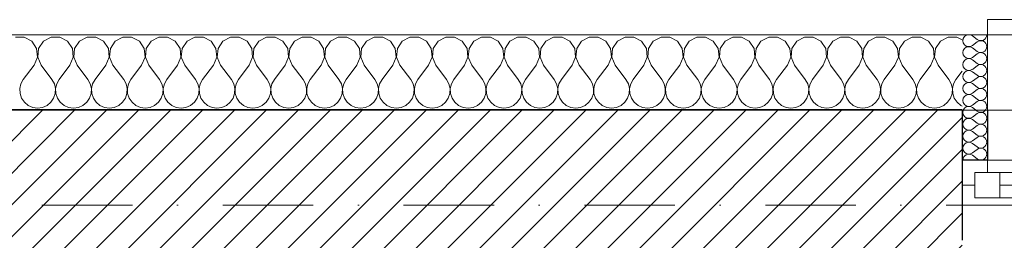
# Model space of a CAD drawing. Header units: millimetres. Extents: x 172139 to 266886, y 95607 to 138225.
# Tile 50 of 71: x 207393 to 209353, y 121266 to 121706. Entities that reach past the tile are written whole.
import ezdxf

# ---------------------------------------------------------------- set-up
doc = ezdxf.new("R2010")
doc.units = ezdxf.units.MM
doc.header["$MEASUREMENT"] = 0
doc.linetypes.add('Kropki i Kreski', pattern=[360, 180, -90, 0, -90])
for name, color, linetype in [('Konstrukcja - Siatki mod', 7, 'Continuous'), ('KR_INW', 7, 'Continuous'), ('NAPIS_SODON', 7, 'Continuous')]:
    doc.layers.add(name, color=color, linetype=linetype)
for name, color, linetype, lineweight, true_color in [('Konstrukcja - Siatki mod_Nr_pióra__48', 7, 'Continuous', 15, 0xa80f02), ('KR_INW_Nr_pióra__102', 7, 'Continuous', 5, 0xcccccc), ('Okna ArchiCADa_Nr_pióra__64', 7, 'Continuous', 13, 0x41c341)]:
    doc.layers.add(name, color=color, linetype=linetype, lineweight=lineweight, true_color=true_color)
for name, color, linetype, lineweight in [('KR_INW_Nr_pióra__101', 252, 'Continuous', 5), ('KR_INW_Nr_pióra__27', 7, 'Continuous', 25), ('KR_INW_Nr_pióra__47', 7, 'Continuous', 15), ('NAPIS_SODON_Nr_pióra__1', 7, 'Continuous', 13)]:
    doc.layers.add(name, color=color, linetype=linetype, lineweight=lineweight)

# ---------------------------------------------------------------- blocks, each defined once
blk = doc.blocks.new('Strop_1', base_point=(179225, 121523.3))
at = {"layer": 'NAPIS_SODON_Nr_pióra__1', "linetype": 'Continuous', "flags": 128}
blk.add_lwpolyline([(179225, 121523.3), (179225.9, 107003.8), (250898.3, 107008.3), (250897.4, 121527.8)], close=True, dxfattribs=at)
blk = doc.blocks.new('*X105')
at = {"layer": 'KR_INW_Nr_pióra__102', "linetype": 'Continuous'}
for p, q in [((207401.6, 121670.9), (207384.2, 121670.9)), ((207416.9, 121662.7), (207401.6, 121670.9)), ((207455.6, 121670.9), (207440.3, 121662.7)), ((207473, 121670.9), (207455.6, 121670.9)), ((207488.3, 121662.7), (207473, 121670.9)), ((207527, 121670.9), (207511.7, 121662.7)), ((207544.4, 121670.9), (207527, 121670.9)), ((207559.7, 121662.7), (207544.4, 121670.9)), ((207598.4, 121670.9), (207583.1, 121662.7)), ((207615.8, 121670.9), (207598.4, 121670.9)), ((207631.2, 121662.7), (207615.8, 121670.9)), ((207669.9, 121670.9), (207654.5, 121662.7)), ((207687.3, 121670.9), (207669.9, 121670.9)), ((207702.6, 121662.7), (207687.3, 121670.9)), ((207741.3, 121670.9), (207726, 121662.7)), ((207758.7, 121670.9), (207741.3, 121670.9)), ((207774, 121662.7), (207758.7, 121670.9)), ((207812.7, 121670.9), (207797.4, 121662.7)), ((207830.1, 121670.9), (207812.7, 121670.9)), ((207845.5, 121662.7), (207830.1, 121670.9)), ((207884.2, 121670.9), (207868.8, 121662.7)), ((207901.6, 121670.9), (207884.2, 121670.9)), ((207916.9, 121662.7), (207901.6, 121670.9)), ((207955.6, 121670.9), (207940.3, 121662.7)), ((207973, 121670.9), (207955.6, 121670.9)), ((207988.3, 121662.7), (207973, 121670.9)), ((208027, 121670.9), (208011.7, 121662.7)), ((208044.4, 121670.9), (208027, 121670.9)), ((208059.7, 121662.7), (208044.4, 121670.9)), ((208098.4, 121670.9), (208083.1, 121662.7)), ((208115.8, 121670.9), (208098.4, 121670.9)), ((208131.2, 121662.7), (208115.8, 121670.9)), ((208169.9, 121670.9), (208154.5, 121662.7)), ((208187.3, 121670.9), (208169.9, 121670.9)), ((208202.6, 121662.7), (208187.3, 121670.9)), ((208241.3, 121670.9), (208226, 121662.7)), ((208258.7, 121670.9), (208241.3, 121670.9)), ((208274, 121662.7), (208258.7, 121670.9)), ((208312.7, 121670.9), (208297.4, 121662.7)), ((208330.1, 121670.9), (208312.7, 121670.9)), ((208345.5, 121662.7), (208330.1, 121670.9)), ((208384.2, 121670.9), (208368.8, 121662.7)), ((208401.6, 121670.9), (208384.2, 121670.9)), ((208416.9, 121662.7), (208401.6, 121670.9)), ((208455.6, 121670.9), (208440.3, 121662.7)), ((208473, 121670.9), (208455.6, 121670.9)), ((208488.3, 121662.7), (208473, 121670.9)), ((208527, 121670.9), (208511.7, 121662.7)), ((208544.4, 121670.9), (208527, 121670.9)), ((208559.7, 121662.7), (208544.4, 121670.9)), ((208598.4, 121670.9), (208583.1, 121662.7)), ((208615.8, 121670.9), (208598.4, 121670.9)), ((208631.2, 121662.7), (208615.8, 121670.9)), ((208669.9, 121670.9), (208654.5, 121662.7)), ((208687.3, 121670.9), (208669.9, 121670.9)), ((208702.6, 121662.7), (208687.3, 121670.9)), ((208741.3, 121670.9), (208726, 121662.7)), ((208758.7, 121670.9), (208741.3, 121670.9)), ((208774, 121662.7), (208758.7, 121670.9)), ((208812.7, 121670.9), (208797.4, 121662.7)), ((208830.1, 121670.9), (208812.7, 121670.9)), ((208845.5, 121662.7), (208830.1, 121670.9)), ((208884.2, 121670.9), (208868.8, 121662.7)), ((208901.6, 121670.9), (208884.2, 121670.9)), ((208916.9, 121662.7), (208901.6, 121670.9)), ((208955.6, 121670.9), (208940.3, 121662.7)), ((208973, 121670.9), (208955.6, 121670.9)), ((208988.3, 121662.7), (208973, 121670.9)), ((209027, 121670.9), (209011.7, 121662.7)), ((209044.4, 121670.9), (209027, 121670.9)), ((209059.7, 121662.7), (209044.4, 121670.9)), ((209098.4, 121670.9), (209083.1, 121662.7)), ((209115.8, 121670.9), (209098.4, 121670.9)), ((209131.2, 121662.7), (209115.8, 121670.9)), ((209169.9, 121670.9), (209154.5, 121662.7)), ((209187.3, 121670.9), (209169.9, 121670.9)), ((209202.6, 121662.7), (209187.3, 121670.9)), ((209241.3, 121670.9), (209226, 121662.7)), ((209258.7, 121670.9), (209241.3, 121670.9)), ((209269.6, 121665.1), (209258.7, 121670.9)), ((207426.5, 121648.2), (207416.9, 121662.7)), ((207440.3, 121662.7), (207430.6, 121648.2)), ((207497.9, 121648.2), (207488.3, 121662.7)), ((207511.7, 121662.7), (207502.1, 121648.2)), ((207569.4, 121648.2), (207559.7, 121662.7)), ((207583.1, 121662.7), (207573.5, 121648.2)), ((207640.8, 121648.2), (207631.2, 121662.7)), ((207654.5, 121662.7), (207644.9, 121648.2)), ((207712.2, 121648.2), (207702.6, 121662.7)), ((207726, 121662.7), (207716.3, 121648.2)), ((207783.7, 121648.2), (207774, 121662.7)), ((207797.4, 121662.7), (207787.8, 121648.2)), ((207855.1, 121648.2), (207845.5, 121662.7)), ((207868.8, 121662.7), (207859.2, 121648.2)), ((207926.5, 121648.2), (207916.9, 121662.7)), ((207940.3, 121662.7), (207930.6, 121648.2)), ((207997.9, 121648.2), (207988.3, 121662.7)), ((208011.7, 121662.7), (208002.1, 121648.2)), ((208069.4, 121648.2), (208059.7, 121662.7)), ((208083.1, 121662.7), (208073.5, 121648.2)), ((208140.8, 121648.2), (208131.2, 121662.7)), ((208154.5, 121662.7), (208144.9, 121648.2)), ((208212.2, 121648.2), (208202.6, 121662.7)), ((208226, 121662.7), (208216.3, 121648.2)), ((208283.7, 121648.2), (208274, 121662.7)), ((208297.4, 121662.7), (208287.8, 121648.2)), ((208355.1, 121648.2), (208345.5, 121662.7)), ((208368.8, 121662.7), (208359.2, 121648.2)), ((208426.5, 121648.2), (208416.9, 121662.7)), ((208440.3, 121662.7), (208430.6, 121648.2)), ((208497.9, 121648.2), (208488.3, 121662.7)), ((208511.7, 121662.7), (208502.1, 121648.2)), ((208569.4, 121648.2), (208559.7, 121662.7)), ((208583.1, 121662.7), (208573.5, 121648.2)), ((208640.8, 121648.2), (208631.2, 121662.7)), ((208654.5, 121662.7), (208644.9, 121648.2)), ((208712.2, 121648.2), (208702.6, 121662.7)), ((208726, 121662.7), (208716.3, 121648.2)), ((208783.7, 121648.2), (208774, 121662.7)), ((208797.4, 121662.7), (208787.8, 121648.2)), ((208855.1, 121648.2), (208845.5, 121662.7)), ((208868.8, 121662.7), (208859.2, 121648.2)), ((208926.5, 121648.2), (208916.9, 121662.7)), ((208940.3, 121662.7), (208930.6, 121648.2)), ((208997.9, 121648.2), (208988.3, 121662.7)), ((209011.7, 121662.7), (209002.1, 121648.2)), ((209069.4, 121648.2), (209059.7, 121662.7)), ((209083.1, 121662.7), (209073.5, 121648.2)), ((209140.8, 121648.2), (209131.2, 121662.7)), ((209154.5, 121662.7), (209144.9, 121648.2)), ((209212.2, 121648.2), (209202.6, 121662.7)), ((209226, 121662.7), (209216.3, 121648.2)), ((207421.4, 121614.9), (207428.2, 121630.9)), ((207428.2, 121630.9), (207426.5, 121648.2)), ((207430.6, 121648.2), (207429, 121630.9)), ((207429, 121630.9), (207435.7, 121614.9)), ((207492.9, 121614.9), (207499.6, 121630.9)), ((207499.6, 121630.9), (207497.9, 121648.2)), ((207502.1, 121648.2), (207500.4, 121630.9)), ((207500.4, 121630.9), (207507.1, 121614.9)), ((207564.3, 121614.9), (207571, 121630.9)), ((207571, 121630.9), (207569.4, 121648.2)), ((207573.5, 121648.2), (207571.8, 121630.9)), ((207571.8, 121630.9), (207578.6, 121614.9)), ((207635.7, 121614.9), (207642.4, 121630.9)), ((207642.4, 121630.9), (207640.8, 121648.2)), ((207644.9, 121648.2), (207643.3, 121630.9)), ((207643.3, 121630.9), (207650, 121614.9)), ((207707.1, 121614.9), (207713.9, 121630.9)), ((207713.9, 121630.9), (207712.2, 121648.2)), ((207716.3, 121648.2), (207714.7, 121630.9)), ((207714.7, 121630.9), (207721.4, 121614.9)), ((207778.6, 121614.9), (207785.3, 121630.9)), ((207785.3, 121630.9), (207783.7, 121648.2)), ((207787.8, 121648.2), (207786.1, 121630.9)), ((207786.1, 121630.9), (207792.9, 121614.9)), ((207850, 121614.9), (207856.7, 121630.9)), ((207856.7, 121630.9), (207855.1, 121648.2)), ((207859.2, 121648.2), (207857.6, 121630.9)), ((207857.6, 121630.9), (207864.3, 121614.9)), ((207921.4, 121614.9), (207928.2, 121630.9)), ((207928.2, 121630.9), (207926.5, 121648.2)), ((207930.6, 121648.2), (207929, 121630.9)), ((207929, 121630.9), (207935.7, 121614.9)), ((207992.9, 121614.9), (207999.6, 121630.9)), ((207999.6, 121630.9), (207997.9, 121648.2)), ((208002.1, 121648.2), (208000.4, 121630.9)), ((208000.4, 121630.9), (208007.1, 121614.9)), ((208064.3, 121614.9), (208071, 121630.9)), ((208071, 121630.9), (208069.4, 121648.2)), ((208073.5, 121648.2), (208071.8, 121630.9)), ((208071.8, 121630.9), (208078.6, 121614.9)), ((208135.7, 121614.9), (208142.4, 121630.9)), ((208142.4, 121630.9), (208140.8, 121648.2)), ((208144.9, 121648.2), (208143.3, 121630.9)), ((208143.3, 121630.9), (208150, 121614.9)), ((208207.1, 121614.9), (208213.9, 121630.9)), ((208213.9, 121630.9), (208212.2, 121648.2)), ((208216.3, 121648.2), (208214.7, 121630.9)), ((208214.7, 121630.9), (208221.4, 121614.9)), ((208278.6, 121614.9), (208285.3, 121630.9)), ((208285.3, 121630.9), (208283.7, 121648.2)), ((208287.8, 121648.2), (208286.1, 121630.9)), ((208286.1, 121630.9), (208292.9, 121614.9)), ((208350, 121614.9), (208356.7, 121630.9)), ((208356.7, 121630.9), (208355.1, 121648.2)), ((208359.2, 121648.2), (208357.6, 121630.9)), ((208357.6, 121630.9), (208364.3, 121614.9)), ((208421.4, 121614.9), (208428.2, 121630.9)), ((208428.2, 121630.9), (208426.5, 121648.2)), ((208430.6, 121648.2), (208429, 121630.9)), ((208429, 121630.9), (208435.7, 121614.9)), ((208492.9, 121614.9), (208499.6, 121630.9)), ((208499.6, 121630.9), (208497.9, 121648.2)), ((208502.1, 121648.2), (208500.4, 121630.9)), ((208500.4, 121630.9), (208507.1, 121614.9)), ((208564.3, 121614.9), (208571, 121630.9)), ((208571, 121630.9), (208569.4, 121648.2)), ((208573.5, 121648.2), (208571.8, 121630.9)), ((208571.8, 121630.9), (208578.6, 121614.9)), ((208635.7, 121614.9), (208642.4, 121630.9)), ((208642.4, 121630.9), (208640.8, 121648.2)), ((208644.9, 121648.2), (208643.3, 121630.9)), ((208643.3, 121630.9), (208650, 121614.9)), ((208707.1, 121614.9), (208713.9, 121630.9)), ((208713.9, 121630.9), (208712.2, 121648.2)), ((208716.3, 121648.2), (208714.7, 121630.9)), ((208714.7, 121630.9), (208721.4, 121614.9)), ((208778.6, 121614.9), (208785.3, 121630.9)), ((208785.3, 121630.9), (208783.7, 121648.2)), ((208787.8, 121648.2), (208786.1, 121630.9)), ((208786.1, 121630.9), (208792.9, 121614.9)), ((208850, 121614.9), (208856.7, 121630.9)), ((208856.7, 121630.9), (208855.1, 121648.2)), ((208859.2, 121648.2), (208857.6, 121630.9)), ((208857.6, 121630.9), (208864.3, 121614.9)), ((208921.4, 121614.9), (208928.2, 121630.9)), ((208928.2, 121630.9), (208926.5, 121648.2)), ((208930.6, 121648.2), (208929, 121630.9)), ((208929, 121630.9), (208935.7, 121614.9)), ((208992.9, 121614.9), (208999.6, 121630.9)), ((208999.6, 121630.9), (208997.9, 121648.2)), ((209002.1, 121648.2), (209000.4, 121630.9)), ((209000.4, 121630.9), (209007.1, 121614.9)), ((209064.3, 121614.9), (209071, 121630.9)), ((209071, 121630.9), (209069.4, 121648.2)), ((209073.5, 121648.2), (209071.8, 121630.9)), ((209071.8, 121630.9), (209078.6, 121614.9)), ((209135.7, 121614.9), (209142.4, 121630.9)), ((209142.4, 121630.9), (209140.8, 121648.2)), ((209144.9, 121648.2), (209143.3, 121630.9)), ((209143.3, 121630.9), (209150, 121614.9)), ((209207.1, 121614.9), (209213.9, 121630.9)), ((209213.9, 121630.9), (209212.2, 121648.2)), ((209216.3, 121648.2), (209214.7, 121630.9)), ((209214.7, 121630.9), (209221.4, 121614.9)), ((207421.4, 121614.9), (207400, 121586.3)), ((207435.7, 121614.9), (207457.1, 121586.3)), ((207492.9, 121614.9), (207471.4, 121586.3)), ((207507.1, 121614.9), (207528.6, 121586.3)), ((207564.3, 121614.9), (207542.9, 121586.3)), ((207578.6, 121614.9), (207600, 121586.3)), ((207635.7, 121614.9), (207614.3, 121586.3)), ((207650, 121614.9), (207671.4, 121586.3)), ((207707.1, 121614.9), (207685.7, 121586.3)), ((207721.4, 121614.9), (207742.9, 121586.3)), ((207778.6, 121614.9), (207757.1, 121586.3)), ((207792.9, 121614.9), (207814.3, 121586.3)), ((207850, 121614.9), (207828.6, 121586.3)), ((207864.3, 121614.9), (207885.7, 121586.3)), ((207921.4, 121614.9), (207900, 121586.3)), ((207935.7, 121614.9), (207957.1, 121586.3)), ((207992.9, 121614.9), (207971.4, 121586.3)), ((208007.1, 121614.9), (208028.6, 121586.3)), ((208064.3, 121614.9), (208042.9, 121586.3)), ((208078.6, 121614.9), (208100, 121586.3)), ((208135.7, 121614.9), (208114.3, 121586.3)), ((208150, 121614.9), (208171.4, 121586.3)), ((208207.1, 121614.9), (208185.7, 121586.3)), ((208221.4, 121614.9), (208242.9, 121586.3)), ((208278.6, 121614.9), (208257.1, 121586.3)), ((208292.9, 121614.9), (208314.3, 121586.3)), ((208350, 121614.9), (208328.6, 121586.3)), ((208364.3, 121614.9), (208385.7, 121586.3)), ((208421.4, 121614.9), (208400, 121586.3)), ((208435.7, 121614.9), (208457.1, 121586.3)), ((208492.9, 121614.9), (208471.4, 121586.3)), ((208507.1, 121614.9), (208528.6, 121586.3)), ((208564.3, 121614.9), (208542.9, 121586.3)), ((208578.6, 121614.9), (208600, 121586.3)), ((208635.7, 121614.9), (208614.3, 121586.3)), ((208650, 121614.9), (208671.4, 121586.3)), ((208707.1, 121614.9), (208685.7, 121586.3)), ((208721.4, 121614.9), (208742.9, 121586.3)), ((208778.6, 121614.9), (208757.1, 121586.3)), ((208792.9, 121614.9), (208814.3, 121586.3)), ((208850, 121614.9), (208828.6, 121586.3)), ((208864.3, 121614.9), (208885.7, 121586.3)), ((208921.4, 121614.9), (208900, 121586.3)), ((208935.7, 121614.9), (208957.1, 121586.3)), ((208992.9, 121614.9), (208971.4, 121586.3)), ((209007.1, 121614.9), (209028.6, 121586.3)), ((209064.3, 121614.9), (209042.9, 121586.3)), ((209078.6, 121614.9), (209100, 121586.3)), ((209135.7, 121614.9), (209114.3, 121586.3)), ((209150, 121614.9), (209171.4, 121586.3)), ((209207.1, 121614.9), (209185.7, 121586.3)), ((209221.4, 121614.9), (209242.9, 121586.3)), ((209269.6, 121603), (209257.1, 121586.3)), ((207395.2, 121577.7), (207393, 121568.1)), ((207400, 121586.3), (207395.2, 121577.7)), ((207461.9, 121577.7), (207457.1, 121586.3)), ((207464.1, 121568.1), (207461.9, 121577.7)), ((207466.7, 121577.7), (207464.4, 121568.1)), ((207471.4, 121586.3), (207466.7, 121577.7)), ((207533.3, 121577.7), (207528.6, 121586.3)), ((207535.6, 121568.1), (207533.3, 121577.7)), ((207538.1, 121577.7), (207535.9, 121568.1)), ((207542.9, 121586.3), (207538.1, 121577.7)), ((207604.8, 121577.7), (207600, 121586.3)), ((207607, 121568.1), (207604.8, 121577.7)), ((207609.5, 121577.7), (207607.3, 121568.1)), ((207614.3, 121586.3), (207609.5, 121577.7)), ((207676.2, 121577.7), (207671.4, 121586.3)), ((207678.4, 121568.1), (207676.2, 121577.7)), ((207680.9, 121577.7), (207678.7, 121568.1)), ((207685.7, 121586.3), (207680.9, 121577.7)), ((207747.6, 121577.7), (207742.9, 121586.3)), ((207749.9, 121568.1), (207747.6, 121577.7)), ((207752.4, 121577.7), (207750.1, 121568.1)), ((207757.1, 121586.3), (207752.4, 121577.7)), ((207819.1, 121577.7), (207814.3, 121586.3)), ((207821.3, 121568.1), (207819.1, 121577.7)), ((207823.8, 121577.7), (207821.6, 121568.1)), ((207828.6, 121586.3), (207823.8, 121577.7)), ((207890.5, 121577.7), (207885.7, 121586.3)), ((207892.7, 121568.1), (207890.5, 121577.7)), ((207895.2, 121577.7), (207893, 121568.1)), ((207900, 121586.3), (207895.2, 121577.7)), ((207961.9, 121577.7), (207957.1, 121586.3)), ((207964.1, 121568.1), (207961.9, 121577.7)), ((207966.7, 121577.7), (207964.4, 121568.1)), ((207971.4, 121586.3), (207966.7, 121577.7)), ((208033.3, 121577.7), (208028.6, 121586.3)), ((208035.6, 121568.1), (208033.3, 121577.7)), ((208038.1, 121577.7), (208035.9, 121568.1)), ((208042.9, 121586.3), (208038.1, 121577.7)), ((208104.8, 121577.7), (208100, 121586.3)), ((208107, 121568.1), (208104.8, 121577.7)), ((208109.5, 121577.7), (208107.3, 121568.1)), ((208114.3, 121586.3), (208109.5, 121577.7)), ((208176.2, 121577.7), (208171.4, 121586.3)), ((208178.4, 121568.1), (208176.2, 121577.7)), ((208180.9, 121577.7), (208178.7, 121568.1)), ((208185.7, 121586.3), (208180.9, 121577.7)), ((208247.6, 121577.7), (208242.9, 121586.3)), ((208249.9, 121568.1), (208247.6, 121577.7)), ((208252.4, 121577.7), (208250.1, 121568.1)), ((208257.1, 121586.3), (208252.4, 121577.7)), ((208319.1, 121577.7), (208314.3, 121586.3)), ((208321.3, 121568.1), (208319.1, 121577.7)), ((208323.8, 121577.7), (208321.6, 121568.1)), ((208328.6, 121586.3), (208323.8, 121577.7)), ((208390.5, 121577.7), (208385.7, 121586.3)), ((208392.7, 121568.1), (208390.5, 121577.7)), ((208395.2, 121577.7), (208393, 121568.1)), ((208400, 121586.3), (208395.2, 121577.7)), ((208461.9, 121577.7), (208457.1, 121586.3)), ((208464.1, 121568.1), (208461.9, 121577.7)), ((208466.7, 121577.7), (208464.4, 121568.1)), ((208471.4, 121586.3), (208466.7, 121577.7)), ((208533.3, 121577.7), (208528.6, 121586.3)), ((208535.6, 121568.1), (208533.3, 121577.7)), ((208538.1, 121577.7), (208535.9, 121568.1)), ((208542.9, 121586.3), (208538.1, 121577.7)), ((208604.8, 121577.7), (208600, 121586.3)), ((208607, 121568.1), (208604.8, 121577.7)), ((208609.5, 121577.7), (208607.3, 121568.1)), ((208614.3, 121586.3), (208609.5, 121577.7)), ((208676.2, 121577.7), (208671.4, 121586.3)), ((208678.4, 121568.1), (208676.2, 121577.7)), ((208680.9, 121577.7), (208678.7, 121568.1)), ((208685.7, 121586.3), (208680.9, 121577.7)), ((208747.6, 121577.7), (208742.9, 121586.3)), ((208749.9, 121568.1), (208747.6, 121577.7)), ((208752.4, 121577.7), (208750.1, 121568.1)), ((208757.1, 121586.3), (208752.4, 121577.7)), ((208819.1, 121577.7), (208814.3, 121586.3)), ((208821.3, 121568.1), (208819.1, 121577.7)), ((208823.8, 121577.7), (208821.6, 121568.1)), ((208828.6, 121586.3), (208823.8, 121577.7)), ((208890.5, 121577.7), (208885.7, 121586.3)), ((208892.7, 121568.1), (208890.5, 121577.7)), ((208895.2, 121577.7), (208893, 121568.1)), ((208900, 121586.3), (208895.2, 121577.7)), ((208961.9, 121577.7), (208957.1, 121586.3)), ((208964.1, 121568.1), (208961.9, 121577.7)), ((208966.7, 121577.7), (208964.4, 121568.1)), ((208971.4, 121586.3), (208966.7, 121577.7)), ((209033.3, 121577.7), (209028.6, 121586.3)), ((209035.6, 121568.1), (209033.3, 121577.7)), ((209038.1, 121577.7), (209035.9, 121568.1)), ((209042.9, 121586.3), (209038.1, 121577.7)), ((209104.8, 121577.7), (209100, 121586.3)), ((209107, 121568.1), (209104.8, 121577.7)), ((209109.5, 121577.7), (209107.3, 121568.1)), ((209114.3, 121586.3), (209109.5, 121577.7)), ((209176.2, 121577.7), (209171.4, 121586.3)), ((209178.4, 121568.1), (209176.2, 121577.7)), ((209180.9, 121577.7), (209178.7, 121568.1)), ((209185.7, 121586.3), (209180.9, 121577.7)), ((209247.6, 121577.7), (209242.9, 121586.3)), ((209249.9, 121568.1), (209247.6, 121577.7)), ((209252.4, 121577.7), (209250.1, 121568.1)), ((209257.1, 121586.3), (209252.4, 121577.7)), ((207393, 121568.1), (207393.5, 121558.2)), ((207393.5, 121558.2), (207396.6, 121548.9)), ((207460.5, 121548.9), (207463.7, 121558.2)), ((207463.7, 121558.2), (207464.1, 121568.1)), ((207464.4, 121568.1), (207464.9, 121558.2)), ((207464.9, 121558.2), (207468.1, 121548.9)), ((207531.9, 121548.9), (207535.1, 121558.2)), ((207535.1, 121558.2), (207535.6, 121568.1)), ((207535.9, 121568.1), (207536.3, 121558.2)), ((207536.3, 121558.2), (207539.5, 121548.9)), ((207603.4, 121548.9), (207606.5, 121558.2)), ((207606.5, 121558.2), (207607, 121568.1)), ((207607.3, 121568.1), (207607.8, 121558.2)), ((207607.8, 121558.2), (207610.9, 121548.9)), ((207674.8, 121548.9), (207677.9, 121558.2)), ((207677.9, 121558.2), (207678.4, 121568.1)), ((207678.7, 121568.1), (207679.2, 121558.2)), ((207679.2, 121558.2), (207682.3, 121548.9)), ((207746.2, 121548.9), (207749.4, 121558.2)), ((207749.4, 121558.2), (207749.9, 121568.1)), ((207750.1, 121568.1), (207750.6, 121558.2)), ((207750.6, 121558.2), (207753.8, 121548.9)), ((207817.7, 121548.9), (207820.8, 121558.2)), ((207820.8, 121558.2), (207821.3, 121568.1)), ((207821.6, 121568.1), (207822.1, 121558.2)), ((207822.1, 121558.2), (207825.2, 121548.9)), ((207889.1, 121548.9), (207892.2, 121558.2)), ((207892.2, 121558.2), (207892.7, 121568.1)), ((207893, 121568.1), (207893.5, 121558.2)), ((207893.5, 121558.2), (207896.6, 121548.9)), ((207960.5, 121548.9), (207963.7, 121558.2)), ((207963.7, 121558.2), (207964.1, 121568.1)), ((207964.4, 121568.1), (207964.9, 121558.2)), ((207964.9, 121558.2), (207968.1, 121548.9)), ((208031.9, 121548.9), (208035.1, 121558.2)), ((208035.1, 121558.2), (208035.6, 121568.1)), ((208035.9, 121568.1), (208036.3, 121558.2)), ((208036.3, 121558.2), (208039.5, 121548.9)), ((208103.4, 121548.9), (208106.5, 121558.2)), ((208106.5, 121558.2), (208107, 121568.1)), ((208107.3, 121568.1), (208107.8, 121558.2)), ((208107.8, 121558.2), (208110.9, 121548.9)), ((208174.8, 121548.9), (208177.9, 121558.2)), ((208177.9, 121558.2), (208178.4, 121568.1)), ((208178.7, 121568.1), (208179.2, 121558.2)), ((208179.2, 121558.2), (208182.3, 121548.9)), ((208246.2, 121548.9), (208249.4, 121558.2)), ((208249.4, 121558.2), (208249.9, 121568.1)), ((208250.1, 121568.1), (208250.6, 121558.2)), ((208250.6, 121558.2), (208253.8, 121548.9)), ((208317.7, 121548.9), (208320.8, 121558.2)), ((208320.8, 121558.2), (208321.3, 121568.1)), ((208321.6, 121568.1), (208322.1, 121558.2)), ((208322.1, 121558.2), (208325.2, 121548.9)), ((208389.1, 121548.9), (208392.2, 121558.2)), ((208392.2, 121558.2), (208392.7, 121568.1)), ((208393, 121568.1), (208393.5, 121558.2)), ((208393.5, 121558.2), (208396.6, 121548.9)), ((208460.5, 121548.9), (208463.7, 121558.2)), ((208463.7, 121558.2), (208464.1, 121568.1)), ((208464.4, 121568.1), (208464.9, 121558.2)), ((208464.9, 121558.2), (208468.1, 121548.9)), ((208531.9, 121548.9), (208535.1, 121558.2)), ((208535.1, 121558.2), (208535.6, 121568.1)), ((208535.9, 121568.1), (208536.3, 121558.2)), ((208536.3, 121558.2), (208539.5, 121548.9)), ((208603.4, 121548.9), (208606.5, 121558.2)), ((208606.5, 121558.2), (208607, 121568.1)), ((208607.3, 121568.1), (208607.8, 121558.2)), ((208607.8, 121558.2), (208610.9, 121548.9)), ((208674.8, 121548.9), (208677.9, 121558.2)), ((208677.9, 121558.2), (208678.4, 121568.1)), ((208678.7, 121568.1), (208679.2, 121558.2)), ((208679.2, 121558.2), (208682.3, 121548.9)), ((208746.2, 121548.9), (208749.4, 121558.2)), ((208749.4, 121558.2), (208749.9, 121568.1)), ((208750.1, 121568.1), (208750.6, 121558.2)), ((208750.6, 121558.2), (208753.8, 121548.9)), ((208817.7, 121548.9), (208820.8, 121558.2)), ((208820.8, 121558.2), (208821.3, 121568.1)), ((208821.6, 121568.1), (208822.1, 121558.2)), ((208822.1, 121558.2), (208825.2, 121548.9)), ((208889.1, 121548.9), (208892.2, 121558.2)), ((208892.2, 121558.2), (208892.7, 121568.1)), ((208893, 121568.1), (208893.5, 121558.2)), ((208893.5, 121558.2), (208896.6, 121548.9)), ((208960.5, 121548.9), (208963.7, 121558.2)), ((208963.7, 121558.2), (208964.1, 121568.1)), ((208964.4, 121568.1), (208964.9, 121558.2)), ((208964.9, 121558.2), (208968.1, 121548.9)), ((209031.9, 121548.9), (209035.1, 121558.2)), ((209035.1, 121558.2), (209035.6, 121568.1)), ((209035.9, 121568.1), (209036.3, 121558.2)), ((209036.3, 121558.2), (209039.5, 121548.9)), ((209103.4, 121548.9), (209106.5, 121558.2)), ((209106.5, 121558.2), (209107, 121568.1)), ((209107.3, 121568.1), (209107.8, 121558.2)), ((209107.8, 121558.2), (209110.9, 121548.9)), ((209174.8, 121548.9), (209177.9, 121558.2)), ((209177.9, 121558.2), (209178.4, 121568.1)), ((209178.7, 121568.1), (209179.2, 121558.2)), ((209179.2, 121558.2), (209182.3, 121548.9)), ((209246.2, 121548.9), (209249.4, 121558.2)), ((209249.4, 121558.2), (209249.9, 121568.1)), ((209250.1, 121568.1), (209250.6, 121558.2)), ((209250.6, 121558.2), (209253.8, 121548.9)), ((207396.6, 121548.9), (207402.2, 121540.8)), ((207402.2, 121540.8), (207409.8, 121534.5)), ((207409.8, 121534.5), (207418.8, 121530.5)), ((207438.3, 121530.5), (207447.3, 121534.5)), ((207447.3, 121534.5), (207454.9, 121540.8)), ((207454.9, 121540.8), (207460.5, 121548.9)), ((207468.1, 121548.9), (207473.6, 121540.8)), ((207473.6, 121540.8), (207481.2, 121534.5)), ((207481.2, 121534.5), (207490.2, 121530.5)), ((207509.8, 121530.5), (207518.8, 121534.5)), ((207518.8, 121534.5), (207526.4, 121540.8)), ((207526.4, 121540.8), (207531.9, 121548.9)), ((207539.5, 121548.9), (207545.1, 121540.8)), ((207545.1, 121540.8), (207552.7, 121534.5)), ((207552.7, 121534.5), (207561.7, 121530.5)), ((207581.2, 121530.5), (207590.2, 121534.5)), ((207590.2, 121534.5), (207597.8, 121540.8)), ((207597.8, 121540.8), (207603.4, 121548.9)), ((207610.9, 121548.9), (207616.5, 121540.8)), ((207616.5, 121540.8), (207624.1, 121534.5)), ((207624.1, 121534.5), (207633.1, 121530.5)), ((207652.6, 121530.5), (207661.6, 121534.5)), ((207661.6, 121534.5), (207669.2, 121540.8)), ((207669.2, 121540.8), (207674.8, 121548.9)), ((207682.3, 121548.9), (207687.9, 121540.8)), ((207687.9, 121540.8), (207695.5, 121534.5)), ((207695.5, 121534.5), (207704.5, 121530.5)), ((207724, 121530.5), (207733.1, 121534.5)), ((207733.1, 121534.5), (207740.6, 121540.8)), ((207740.6, 121540.8), (207746.2, 121548.9)), ((207753.8, 121548.9), (207759.4, 121540.8)), ((207759.4, 121540.8), (207766.9, 121534.5)), ((207766.9, 121534.5), (207776, 121530.5)), ((207795.5, 121530.5), (207804.5, 121534.5)), ((207804.5, 121534.5), (207812.1, 121540.8)), ((207812.1, 121540.8), (207817.7, 121548.9)), ((207825.2, 121548.9), (207830.8, 121540.8)), ((207830.8, 121540.8), (207838.4, 121534.5)), ((207838.4, 121534.5), (207847.4, 121530.5)), ((207866.9, 121530.5), (207875.9, 121534.5)), ((207875.9, 121534.5), (207883.5, 121540.8)), ((207883.5, 121540.8), (207889.1, 121548.9)), ((207896.6, 121548.9), (207902.2, 121540.8)), ((207902.2, 121540.8), (207909.8, 121534.5)), ((207909.8, 121534.5), (207918.8, 121530.5)), ((207938.3, 121530.5), (207947.3, 121534.5)), ((207947.3, 121534.5), (207954.9, 121540.8)), ((207954.9, 121540.8), (207960.5, 121548.9)), ((207968.1, 121548.9), (207973.6, 121540.8)), ((207973.6, 121540.8), (207981.2, 121534.5)), ((207981.2, 121534.5), (207990.2, 121530.5)), ((208009.8, 121530.5), (208018.8, 121534.5)), ((208018.8, 121534.5), (208026.4, 121540.8)), ((208026.4, 121540.8), (208031.9, 121548.9)), ((208039.5, 121548.9), (208045.1, 121540.8)), ((208045.1, 121540.8), (208052.7, 121534.5)), ((208052.7, 121534.5), (208061.7, 121530.5)), ((208081.2, 121530.5), (208090.2, 121534.5)), ((208090.2, 121534.5), (208097.8, 121540.8)), ((208097.8, 121540.8), (208103.4, 121548.9)), ((208110.9, 121548.9), (208116.5, 121540.8)), ((208116.5, 121540.8), (208124.1, 121534.5)), ((208124.1, 121534.5), (208133.1, 121530.5)), ((208152.6, 121530.5), (208161.6, 121534.5)), ((208161.6, 121534.5), (208169.2, 121540.8)), ((208169.2, 121540.8), (208174.8, 121548.9)), ((208182.3, 121548.9), (208187.9, 121540.8)), ((208187.9, 121540.8), (208195.5, 121534.5)), ((208195.5, 121534.5), (208204.5, 121530.5)), ((208224, 121530.5), (208233.1, 121534.5)), ((208233.1, 121534.5), (208240.6, 121540.8)), ((208240.6, 121540.8), (208246.2, 121548.9)), ((208253.8, 121548.9), (208259.4, 121540.8)), ((208259.4, 121540.8), (208266.9, 121534.5)), ((208266.9, 121534.5), (208276, 121530.5)), ((208295.5, 121530.5), (208304.5, 121534.5)), ((208304.5, 121534.5), (208312.1, 121540.8)), ((208312.1, 121540.8), (208317.7, 121548.9)), ((208325.2, 121548.9), (208330.8, 121540.8)), ((208330.8, 121540.8), (208338.4, 121534.5)), ((208338.4, 121534.5), (208347.4, 121530.5)), ((208366.9, 121530.5), (208375.9, 121534.5)), ((208375.9, 121534.5), (208383.5, 121540.8)), ((208383.5, 121540.8), (208389.1, 121548.9)), ((208396.6, 121548.9), (208402.2, 121540.8)), ((208402.2, 121540.8), (208409.8, 121534.5)), ((208409.8, 121534.5), (208418.8, 121530.5)), ((208438.3, 121530.5), (208447.3, 121534.5)), ((208447.3, 121534.5), (208454.9, 121540.8)), ((208454.9, 121540.8), (208460.5, 121548.9)), ((208468.1, 121548.9), (208473.6, 121540.8)), ((208473.6, 121540.8), (208481.2, 121534.5)), ((208481.2, 121534.5), (208490.2, 121530.5)), ((208509.8, 121530.5), (208518.8, 121534.5)), ((208518.8, 121534.5), (208526.4, 121540.8)), ((208526.4, 121540.8), (208531.9, 121548.9)), ((208539.5, 121548.9), (208545.1, 121540.8)), ((208545.1, 121540.8), (208552.7, 121534.5)), ((208552.7, 121534.5), (208561.7, 121530.5)), ((208581.2, 121530.5), (208590.2, 121534.5)), ((208590.2, 121534.5), (208597.8, 121540.8)), ((208597.8, 121540.8), (208603.4, 121548.9)), ((208610.9, 121548.9), (208616.5, 121540.8)), ((208616.5, 121540.8), (208624.1, 121534.5)), ((208624.1, 121534.5), (208633.1, 121530.5)), ((208652.6, 121530.5), (208661.6, 121534.5)), ((208661.6, 121534.5), (208669.2, 121540.8)), ((208669.2, 121540.8), (208674.8, 121548.9)), ((208682.3, 121548.9), (208687.9, 121540.8)), ((208687.9, 121540.8), (208695.5, 121534.5)), ((208695.5, 121534.5), (208704.5, 121530.5)), ((208724, 121530.5), (208733.1, 121534.5)), ((208733.1, 121534.5), (208740.6, 121540.8)), ((208740.6, 121540.8), (208746.2, 121548.9)), ((208753.8, 121548.9), (208759.4, 121540.8)), ((208759.4, 121540.8), (208766.9, 121534.5)), ((208766.9, 121534.5), (208776, 121530.5)), ((208795.5, 121530.5), (208804.5, 121534.5)), ((208804.5, 121534.5), (208812.1, 121540.8)), ((208812.1, 121540.8), (208817.7, 121548.9)), ((208825.2, 121548.9), (208830.8, 121540.8)), ((208830.8, 121540.8), (208838.4, 121534.5)), ((208838.4, 121534.5), (208847.4, 121530.5)), ((208866.9, 121530.5), (208875.9, 121534.5)), ((208875.9, 121534.5), (208883.5, 121540.8)), ((208883.5, 121540.8), (208889.1, 121548.9)), ((208896.6, 121548.9), (208902.2, 121540.8)), ((208902.2, 121540.8), (208909.8, 121534.5)), ((208909.8, 121534.5), (208918.8, 121530.5)), ((208938.3, 121530.5), (208947.3, 121534.5)), ((208947.3, 121534.5), (208954.9, 121540.8)), ((208954.9, 121540.8), (208960.5, 121548.9)), ((208968.1, 121548.9), (208973.6, 121540.8)), ((208973.6, 121540.8), (208981.2, 121534.5)), ((208981.2, 121534.5), (208990.2, 121530.5)), ((209009.8, 121530.5), (209018.8, 121534.5)), ((209018.8, 121534.5), (209026.4, 121540.8)), ((209026.4, 121540.8), (209031.9, 121548.9)), ((209039.5, 121548.9), (209045.1, 121540.8)), ((209045.1, 121540.8), (209052.7, 121534.5)), ((209052.7, 121534.5), (209061.7, 121530.5)), ((209081.2, 121530.5), (209090.2, 121534.5)), ((209090.2, 121534.5), (209097.8, 121540.8)), ((209097.8, 121540.8), (209103.4, 121548.9)), ((209110.9, 121548.9), (209116.5, 121540.8)), ((209116.5, 121540.8), (209124.1, 121534.5)), ((209124.1, 121534.5), (209133.1, 121530.5)), ((209152.6, 121530.5), (209161.6, 121534.5)), ((209161.6, 121534.5), (209169.2, 121540.8)), ((209169.2, 121540.8), (209174.8, 121548.9)), ((209182.3, 121548.9), (209187.9, 121540.8)), ((209187.9, 121540.8), (209195.5, 121534.5)), ((209195.5, 121534.5), (209204.5, 121530.5)), ((209224, 121530.5), (209233.1, 121534.5)), ((209233.1, 121534.5), (209240.6, 121540.8)), ((209240.6, 121540.8), (209246.2, 121548.9)), ((209253.8, 121548.9), (209259.4, 121540.8)), ((209259.4, 121540.8), (209266.9, 121534.5)), ((209266.9, 121534.5), (209269.6, 121533.3)), ((207418.8, 121530.5), (207428.6, 121529.2)), ((207428.6, 121529.2), (207438.3, 121530.5)), ((207490.2, 121530.5), (207500, 121529.2)), ((207500, 121529.2), (207509.8, 121530.5)), ((207561.7, 121530.5), (207571.4, 121529.2)), ((207571.4, 121529.2), (207581.2, 121530.5)), ((207633.1, 121530.5), (207642.9, 121529.2)), ((207642.9, 121529.2), (207652.6, 121530.5)), ((207704.5, 121530.5), (207714.3, 121529.2)), ((207714.3, 121529.2), (207724, 121530.5)), ((207776, 121530.5), (207785.7, 121529.2)), ((207785.7, 121529.2), (207795.5, 121530.5)), ((207847.4, 121530.5), (207857.1, 121529.2)), ((207857.1, 121529.2), (207866.9, 121530.5)), ((207918.8, 121530.5), (207928.6, 121529.2)), ((207928.6, 121529.2), (207938.3, 121530.5)), ((207990.2, 121530.5), (208000, 121529.2)), ((208000, 121529.2), (208009.8, 121530.5)), ((208061.7, 121530.5), (208071.4, 121529.2)), ((208071.4, 121529.2), (208081.2, 121530.5)), ((208133.1, 121530.5), (208142.9, 121529.2)), ((208142.9, 121529.2), (208152.6, 121530.5)), ((208204.5, 121530.5), (208214.3, 121529.2)), ((208214.3, 121529.2), (208224, 121530.5)), ((208276, 121530.5), (208285.7, 121529.2)), ((208285.7, 121529.2), (208295.5, 121530.5)), ((208347.4, 121530.5), (208357.1, 121529.2)), ((208357.1, 121529.2), (208366.9, 121530.5)), ((208418.8, 121530.5), (208428.6, 121529.2)), ((208428.6, 121529.2), (208438.3, 121530.5)), ((208490.2, 121530.5), (208500, 121529.2)), ((208500, 121529.2), (208509.8, 121530.5)), ((208561.7, 121530.5), (208571.4, 121529.2)), ((208571.4, 121529.2), (208581.2, 121530.5)), ((208633.1, 121530.5), (208642.9, 121529.2)), ((208642.9, 121529.2), (208652.6, 121530.5)), ((208704.5, 121530.5), (208714.3, 121529.2)), ((208714.3, 121529.2), (208724, 121530.5)), ((208776, 121530.5), (208785.7, 121529.2)), ((208785.7, 121529.2), (208795.5, 121530.5)), ((208847.4, 121530.5), (208857.1, 121529.2)), ((208857.1, 121529.2), (208866.9, 121530.5)), ((208918.8, 121530.5), (208928.6, 121529.2)), ((208928.6, 121529.2), (208938.3, 121530.5)), ((208990.2, 121530.5), (209000, 121529.2)), ((209000, 121529.2), (209009.8, 121530.5)), ((209061.7, 121530.5), (209071.4, 121529.2)), ((209071.4, 121529.2), (209081.2, 121530.5)), ((209133.1, 121530.5), (209142.9, 121529.2)), ((209142.9, 121529.2), (209152.6, 121530.5)), ((209204.5, 121530.5), (209214.3, 121529.2)), ((209214.3, 121529.2), (209224, 121530.5))]:
    blk.add_line(p, q, dxfattribs=at)
blk = doc.blocks.new('*X128')
at = {"layer": 'KR_INW_Nr_pióra__102', "linetype": 'Continuous'}
for p, q in [((209289.9, 121673.2), (209299.4, 121666.1)), ((209289.9, 121654.2), (209299.4, 121661.3)), ((209289.9, 121649.4), (209299.4, 121642.3)), ((209289.9, 121630.4), (209299.4, 121637.5)), ((209289.9, 121625.6), (209299.4, 121618.5)), ((209289.9, 121606.5), (209299.4, 121613.7)), ((209289.9, 121601.8), (209299.4, 121594.6)), ((209289.9, 121582.7), (209299.4, 121589.9)), ((209289.9, 121578), (209299.4, 121570.8)), ((209289.9, 121558.9), (209299.4, 121566.1)), ((209289.9, 121554.2), (209299.4, 121547)), ((209289.9, 121535.1), (209299.4, 121542.3)), ((209289.9, 121530.4), (209299.4, 121523.2)), ((209289.9, 121511.3), (209299.4, 121518.5)), ((209289.9, 121506.5), (209299.4, 121499.4)), ((209289.9, 121487.5), (209299.4, 121494.6)), ((209289.9, 121482.7), (209299.4, 121475.6)), ((209289.9, 121463.7), (209299.4, 121470.8)), ((209289.9, 121458.9), (209299.4, 121451.8)), ((209289.9, 121439.9), (209299.4, 121447)), ((209289.9, 121435.1), (209299.4, 121428))]:
    blk.add_line(p, q, dxfattribs=at)
for centre, start, end in [((209282.7, 121663.7), 53.1301, 306.8699), ((209306.5, 121675.6), 233.1301, 0), ((209282.7, 121639.9), 53.1301, 306.8699), ((209306.5, 121651.8), 0, 126.8699), ((209306.5, 121651.8), 233.1301, 0), ((209306.5, 121628), 0, 126.8699), ((209282.7, 121616.1), 53.1301, 306.8699), ((209306.5, 121628), 233.1301, 0), ((209306.5, 121604.2), 0, 126.8699), ((209282.7, 121592.3), 53.1301, 306.8699), ((209306.5, 121604.2), 233.1301, 0), ((209306.5, 121580.4), 0, 126.8699), ((209282.7, 121568.5), 53.1301, 306.8699), ((209306.5, 121580.4), 233.1301, 0), ((209282.7, 121544.6), 53.1301, 306.8699), ((209306.5, 121556.5), 0, 126.8699), ((209306.5, 121556.5), 233.1301, 0), ((209306.5, 121532.7), 0, 126.8699), ((209282.7, 121520.8), 53.1301, 306.8699), ((209306.5, 121532.7), 233.1301, 0), ((209306.5, 121508.9), 0, 126.8699), ((209282.7, 121497), 53.1301, 306.8699), ((209306.5, 121508.9), 233.1301, 0), ((209306.5, 121485.1), 0, 126.8699), ((209282.7, 121473.2), 53.1301, 306.8699), ((209306.5, 121485.1), 233.1301, 0), ((209282.7, 121449.4), 53.1301, 306.8699), ((209306.5, 121461.3), 0, 126.8699), ((209306.5, 121461.3), 233.1301, 0), ((209282.7, 121425.6), 53.1301, 180), ((209306.5, 121437.5), 0, 126.8699), ((209306.5, 121437.5), 233.1301, 0)]:
    blk.add_arc(centre, 11.9, start, end, dxfattribs=at)
blk = doc.blocks.new('Okno dwuskrzydłowe 19_4')
at = {"layer": 'Okna ArchiCADa_Nr_pióra__64', "linetype": 'Continuous'}
for p, q in [((-571.6, 230), (571.6, 230)), ((-546.6, 25), (-496.6, 25)), ((-546.6, -25), (-546.6, 25)), ((-496.6, 25), (-50, 25)), ((-496.6, 25), (-496.6, -25)), ((-496.6, 25), (-50, 25)), ((-50, -25), (-50, 25)), ((-50, 25), (0, 25)), ((0, 25), (0, -25)), ((0, 25), (50, 25)), ((0, -25), (0, 25)), ((50, 25), (496.6, 25)), ((50, 25), (50, -25)), ((50, 25), (496.6, 25)), ((496.6, -25), (496.6, 25)), ((496.6, 25), (546.6, 25)), ((546.6, 25), (546.6, -25)), ((-571.6, 0), (-546.6, 0)), ((-571.6, -50), (-571.6, 0)), ((-546.6, 0), (-546.6, -25)), ((-496.6, 0), (-50, 0)), ((50, 0), (496.6, 0)), ((546.6, -25), (546.6, 0)), ((546.6, 0), (571.6, 0)), ((571.6, -50), (571.6, 0)), ((-546.6, -25), (-521.6, -25)), ((-496.6, -25), (-546.6, -25)), ((-521.6, -25), (-521.6, -50)), ((-50, -25), (-496.6, -25)), ((0, -25), (-50, -25)), ((50, -25), (0, -25)), ((496.6, -25), (50, -25)), ((546.6, -25), (496.6, -25)), ((521.6, -50), (521.6, -25)), ((521.6, -25), (546.6, -25)), ((-521.6, -50), (-571.6, -50)), ((-521.6, -50), (-571.6, -50)), ((0, -50), (-521.6, -50)), ((521.6, -50), (0, -50)), ((571.6, -50), (521.6, -50)), ((521.6, -50), (571.6, -50)), ((-521.6, -300), (521.6, -300)), ((-521.6, -300), (-521.6, -330)), ((521.6, -330), (521.6, -300)), ((-521.6, -330), (521.6, -330))]:
    blk.add_line(p, q, dxfattribs=at)
blk = doc.blocks.new('Ściana_1', base_point=(179075.1, 121675.6))
at = {"layer": 'KR_INW_Nr_pióra__101', "linetype": 'Continuous'}
h = blk.add_hatch(dxfattribs=at)
h.set_pattern_fill('Cegła_licówka', color=256, style=0, pattern_type=2)
h.set_pattern_definition([(45, (0, 0), (-31.819804, 31.819804), [])])
h.paths.add_polyline_path([(209269.6, 121525.6), (204126.9, 121525.6), (204126.9, 121475.6), (204126.9, 121145.6), (209269.6, 121145.6), (209269.6, 121375.6), (209269.6, 121425.6)])
at = {"layer": 'KR_INW_Nr_pióra__27', "linetype": 'Continuous'}
for p, q in [((209269.6, 121525.6), (204126.9, 121525.6)), ((209269.6, 121525.6), (209269.6, 121425.6)), ((209319.6, 121525.6), (209319.6, 121425.6)), ((209319.6, 121425.6), (209269.6, 121425.6)), ((209269.6, 121425.6), (209269.6, 121375.6)), ((209269.6, 121375.6), (209269.6, 121265.6))]:
    blk.add_line(p, q, dxfattribs=at)
at = {"layer": 'KR_INW_Nr_pióra__47', "linetype": 'Continuous'}
for p, q in [((209269.6, 121675.6), (209319.6, 121675.6)), ((209319.6, 121425.6), (209319.6, 121675.6)), ((209319.6, 121675.6), (209319.6, 121525.6)), ((209269.6, 121425.6), (209319.6, 121425.6))]:
    blk.add_line(p, q, dxfattribs=at)
at = {"layer": 'KR_INW_Nr_pióra__47', "linetype": 'Continuous', "flags": 128}
blk.add_lwpolyline([(209269.6, 121675.6), (204126.9, 121675.6)], dxfattribs=at)
at = {"layer": 'KR_INW'}
for name in ['*X105', '*X128']:
    blk.add_blockref(name, (0, 0), dxfattribs=at)
at = {"layer": 'Okna ArchiCADa_Nr_pióra__64', "linetype": 'Continuous', "xscale": -1, "zscale": 1000, "rotation": 180}
blk.add_blockref('Okno dwuskrzydłowe 19_4', (209841.3, 121375.6), dxfattribs=at)
blk = doc.blocks.new('Standardowy znacznik siatki_10')
at = {"layer": 'Konstrukcja - Siatki mod_Nr_pióra__48', "linetype": 'Kropki i Kreski'}
blk.add_line((1000, 0), (72912, 0), dxfattribs=at)

msp = doc.modelspace()

# ---------------------------------------------------------------- block references
at = {"layer": 'Konstrukcja - Siatki mod', "color": 8, "linetype": 'Continuous', "lineweight": 13, "zscale": 1000}
msp.add_blockref('Standardowy znacznik siatki_10', (177989.3, 121335.6), dxfattribs=at)
at = {"layer": 'KR_INW'}
msp.add_blockref('Ściana_1', (179075.1, 121675.6), dxfattribs=at)
at = {"layer": 'NAPIS_SODON', "linetype": 'Continuous'}
msp.add_blockref('Strop_1', (179225, 121523.3), dxfattribs=at)

doc.saveas('drawing.dxf')
